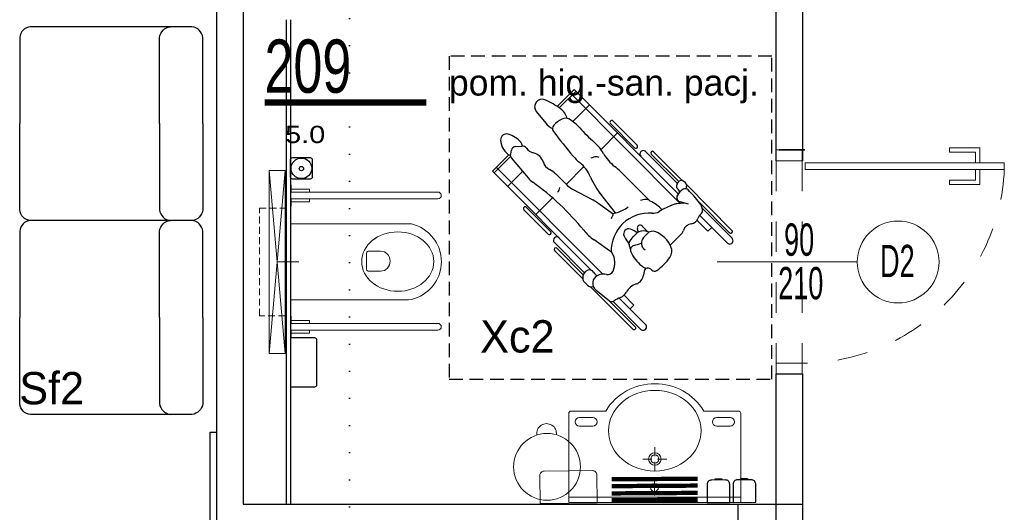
# Model space of a CAD drawing. Header units: millimetres. Extents: x 14495 to 271441, y -21035 to 2232.
# Tile 178 of 227: x 87101 to 87558, y -3248 to -3019. Entities that reach past the tile are written whole.
import ezdxf
from ezdxf.enums import TextEntityAlignment as Align

# ---------------------------------------------------------------- set-up
doc = ezdxf.new("R2010")
doc.units = ezdxf.units.MM
for name, pattern in [('$0$DASHED', [0.75, 0.5, -0.25]), ('DASHED', [28.222222, 14.111111, -14.111111]), ('DASHED2', [9.525, 6.35, -3.175]), ('DOT', [0.25, 0, -0.25])]:
    doc.linetypes.add(name, pattern=pattern)
for name, color, linetype in [('-- TECH  SYMBOLE', 1, 'Continuous'), ('-- TECH NIEPEŁNOSPRAWNI', 8, 'Continuous'), ('-- TECH SPRZĘT NIEPEŁN', 1, 'Continuous'), ('-- TECH SYMBOLE NOWE', 1, 'Continuous'), ('-TECH SANITARNA', 1, 'Continuous'), ('_A_widok', 1, 'Continuous'), ('A-POW-NR', 1, 'Continuous'), ('A_L_WIDOK', 1, 'Continuous'), ('A_PROJEKTOWANE', 3, 'Continuous'), ('A_SC_DZIAlOWE', 4, 'Continuous'), ('Sc-płyta cemwłókn-stelaz-wzmocnienie', 14, 'Continuous'), ('TECH Wyp.drobne', 1, 'Continuous')]:
    doc.layers.add(name, color=color, linetype=linetype)
for name, color, linetype, lineweight in [('03', 2, 'Continuous', 13), ('A-GENM', 2, 'Continuous', 9), ('A_ARMATURA', 2, 'Continuous', 5), ('A_SANITARNE', 131, 'Continuous', 15), ('A_Stolarka_drzwi', 1, 'Continuous', 9), ('M_drzwi', 1, 'Continuous', 5), ('P-SANR-FIXT', 2, 'Continuous', 9), ('TECH Wyp-meble nowe', 1, 'Continuous', 30), ('TECH Wyp-sanitar', 8, 'Continuous', 30), ('Technologia sanitarne', 1, 'Continuous', 30)]:
    doc.layers.add(name, color=color, linetype=linetype, lineweight=lineweight)
doc.layers.add('A-POW', color=2, linetype='Continuous', plot=False)
doc.styles.add('arial-tab', font='arial.ttf')
doc.styles.add('ARIAL1_2', font='arial.ttf', dxfattribs={"width": 1.2})
doc.styles.add('arialce', font='ARIALN.TTF')
doc.styles.add('cent', font='swissel.ttf')
doc.styles.add('cg', font='GOTHIC.TTF')
doc.styles.add('ROMANS', font='romans', dxfattribs={"width": 0.6})
doc.styles.add('switz721ltexbt', font='swissel.ttf')

# ---------------------------------------------------------------- blocks, each defined once
blk = doc.blocks.new('DRZWI Z OSCIEZNICA NIEOKALAJACA 90')
at = {"linetype": 'DASHED'}
for p, q in [((-12, 5), (-12, 99)), ((0, 5), (0, 99))]:
    blk.add_line(p, q, dxfattribs=at)
at = {"ltscale": 0.05}
blk.add_line((-39.5, 52), (25.59, 52), dxfattribs=at)
for points in [[(-12, 99), (-12, 104), (0, 104), (0, 99)], [(-12, 0), (-12, 5), (0, 5), (0, 0)], [(93.91, 9.01), (1.43, 9.01), (1.43, 6.01), (93.91, 6.01)]]:
    blk.add_lwpolyline(points, close=True)
for points in [[(82.48, 9.01), (82.48, 16.01), (68.48, 16.01), (68.48, 14.01), (80.48, 14.01), (80.48, 9.01)], [(82.48, 6.01), (82.48, -0.99), (68.48, -0.99), (68.48, 1.01), (80.48, 1.01), (80.48, 6.01)]]:
    blk.add_lwpolyline(points)
at = {"linetype": 'DASHED'}
blk.add_arc((0, 5), 94, 2.4475, 90, dxfattribs=at)
blk = doc.blocks.new('SSCVCFDSS')
blk.add_line((0, 50.02), (0, 0))
blk.add_circle((0, -19), 19)
at = {"style": 'ROMANS', "text_generation_flag": 4, "width": 0.6}
blk.add_attdef('FD1-8', text='', height=13, rotation=270, dxfattribs=at).set_placement((6.15, 55.19), align=Align.RIGHT)
for tag, p in [('200', (8.16, 25.47)), ('90', (-8.71, 25.47))]:
    blk.add_attdef(tag, text='', height=13, rotation=270, dxfattribs=at).set_placement(p, align=Align.MIDDLE)
blk.add_attdef('AL6C', text='', height=13, dxfattribs=at).set_placement((-0.56, -18.64), align=Align.MIDDLE)
blk = doc.blocks.new('Sf2')
at = {"layer": 'TECH Wyp-meble nowe', "color": 2, "linetype": 'Continuous', "lineweight": -3}
for points in [[(4473.52, 1804.14), (4433.52, 1804.14, 0.370147), (4428.52, 1799.14)], [(4473.52, 1804.14), (4513.52, 1804.14, -0.370147), (4518.52, 1799.14)], [(4563.52, 1804.14), (4523.52, 1804.14, 0.370147), (4518.52, 1799.14)], [(4563.52, 1804.14), (4603.52, 1804.14, -0.370147), (4608.52, 1799.14)], [(4428.52, 1799.14), (4428.52, 1799.14), (4428.52, 1724.14), (4428.52, 1724.14, 0.385282), (4433.52, 1719.14), (4473.52, 1719.14)], [(4518.52, 1799.14), (4518.52, 1799.14), (4518.52, 1724.14), (4518.52, 1724.14, -0.385282), (4513.52, 1719.14), (4473.52, 1719.14)], [(4518.52, 1799.14), (4518.52, 1799.14), (4518.52, 1724.14), (4518.52, 1724.14, 0.385282), (4523.52, 1719.14), (4563.52, 1719.14)], [(4608.52, 1799.14), (4608.52, 1799.14), (4608.52, 1724.14), (4608.52, 1724.14, -0.385282), (4603.52, 1719.14), (4563.52, 1719.14)], [(4473.52, 1784.14), (4433.52, 1784.14, -0.370147), (4428.52, 1789.14)], [(4473.52, 1784.14), (4513.52, 1784.14, 0.370147), (4518.52, 1789.14)], [(4563.52, 1784.14), (4523.52, 1784.14, -0.370147), (4518.52, 1789.14)], [(4563.52, 1784.14), (4603.52, 1784.14, 0.370147), (4608.52, 1789.14)]]:
    blk.add_lwpolyline(points, format="xyb", dxfattribs=at)
blk = doc.blocks.new('POW')
at = {"const_width": 5}
blk.add_lwpolyline([(125.32, 0), (0, 0)], dxfattribs=at)
at = {"style": 'switz721ltexbt'}
blk.add_attdef('001', (-1.78, 12.35), '', height=41.18, dxfattribs=at)
blk = doc.blocks.new('umywalka vb npnsp')
at = {"layer": 'A_SANITARNE', "color": 1}
for p, q in [((364034, 420745), (364034, 420781.5)), ((364034, 420745), (363997.5, 420745)), ((364034, 420745), (364034, 420708.5)), ((364034, 420745), (364070.5, 420745)), ((364032.5, 420626), (364032.5, 420668.5)), ((364019.5, 420613), (363977, 420613)), ((364032.5, 420600), (364032.5, 420557.5)), ((364045.5, 420613), (364088, 420613))]:
    blk.add_line(p, q, dxfattribs=at)
at = {"layer": 'A_SANITARNE', "color": 2}
for p, q in [((363682.5, 420460), (363745, 420460)), ((364382.5, 420460), (364320, 420460)), ((363745, 420420), (363682.5, 420420)), ((364320, 420420), (364382.5, 420420))]:
    blk.add_line(p, q, dxfattribs=at)
blk.add_lwpolyline([(363632.5, 420814), (363632.5, 420400, 0.368325), (363644, 420390), (363804.5, 420390, 0.267589), (364032.5, 420264), (364032.5, 420264, 0.267589), (364260.5, 420390), (364421, 420390, 0.368325), (364432.5, 420400), (364432.5, 420814), (363632.5, 420814)], format="xyb", dxfattribs=at)
blk.add_lwpolyline([(363632.5, 420814), (364432.5, 420814), (364432.5, 420789.5), (363632.5, 420789.5)], close=True, dxfattribs=at)
at = {"layer": 'A_SANITARNE', "color": 1}
for centre, radius in [((364034, 420745), 18.5), ((364032.5, 420613), 29), ((364032.5, 420613), 19)]:
    blk.add_circle(centre, radius, dxfattribs=at)
at = {"layer": 'A_SANITARNE', "color": 2}
for centre, start, end in [((363682.5, 420440), 90, 270), ((363745, 420440), 270, 90), ((364320, 420440), 90, 270), ((364382.5, 420440), 270, 90)]:
    blk.add_arc(centre, 20, start, end, dxfattribs=at)
blk.add_ellipse((364032.5, 420481.5), major_axis=(-215, 0), ratio=0.872093, dxfattribs=at)
blk = doc.blocks.new('umywalka niep')
at = {"layer": 'A_SANITARNE', "color": 2}
blk.add_rational_spline([(381657.8, 413758.7), (381657.8, 413759.6), (381658.4, 413760.2), (381659.3, 413760.2)], [1, 0.804737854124, 0.804737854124, 1], degree=3, dxfattribs=at)
blk.add_blockref('umywalka vb npnsp', (18028.8, -7053.8), dxfattribs=at)
blk = doc.blocks.new('Ti2')
at = {"layer": 'TECH Wyp-meble nowe', "linetype": 'Continuous'}
blk.add_lwpolyline([(4039.59, 1989.53), (4219.09, 1989.53), (4219.09, 1986.53), (4039.59, 1986.53), (4039.59, 1989.53)], dxfattribs=at)
blk = doc.blocks.new('niepełnosprawny')
at = {"layer": '-- TECH SPRZĘT NIEPEŁN', "color": 8, "linetype": 'DASHED2'}
blk.add_lwpolyline([(0, 0), (150, 0), (150, 150), (0, 150)], close=True, dxfattribs=at)
at = {"color": 252}
for p, q in [((50.55, 83.75), (96.73, 129.8)), ((103.44, 121.4), (95.9, 128.97)), ((104.29, 122.22), (96.73, 129.8)), ((48.81, 78.49), (98.5, 128.03)), ((96.56, 115.8), (89.65, 122.74)), ((102.89, 121.08), (93.5, 113.25)), ((106.38, 121.06), (104.56, 121.48)), ((108.08, 119.1), (108.33, 116.21)), ((67.44, 104.01), (78.65, 115.18)), ((68.64, 102.8), (79.85, 113.97)), ((76.53, 109.66), (84.24, 101.92)), ((124.41, 109.47), (118.88, 105.04)), ((46.67, 87.92), (59.79, 101)), ((49.48, 87.1), (63.48, 101.06)), ((48.59, 87.63), (60.89, 99.89)), ((95.34, 100.38), (90.54, 95.64)), ((125.99, 98.78), (133.76, 90.99)), ((126.68, 99.76), (134.59, 91.82)), ((81.65, 42.57), (132.83, 93.59)), ((88.32, 92.66), (83.28, 83.24)), ((86.14, 43.52), (134.59, 91.82)), ((90.52, 95.62), (98.8, 87.32)), ((119.74, 92.55), (127.51, 84.76)), ((45.28, 87.25), (43.68, 85.63)), ((23.27, 64.59), (42.97, 84.23)), ((48.38, 81.59), (49.73, 82.94)), ((58.81, 74.31), (64.73, 82.64)), ((41.51, 81.82), (36.44, 75.54)), ((76.71, 73.72), (81.8, 80.85)), ((77.24, 72.74), (86.69, 80.08)), ((106.69, 79.4), (114.39, 71.68)), ((23.2, 60.9), (36.17, 73.83)), ((24.38, 63.49), (36.36, 75.44)), ((107.51, 63.82), (118.72, 74.99)), ((108.71, 62.61), (119.92, 73.79)), ((25.41, 58.69), (37.73, 70.97)), ((34.45, 64.17), (39.01, 68.72)), ((82.76, 56.53), (96.49, 70.37)), ((34.45, 64.17), (32.68, 65.94)), ((60.48, 65.72), (62.59, 66.34)), ((66.1, 64.6), (64.24, 66.03)), ((66.22, 64.49), (67.8, 62.74)), ((67.59, 58), (65.78, 59.63)), ((68.33, 62.01), (69.79, 62.52)), ((68.57, 57.8), (71.18, 60.21)), ((68.36, 57.02), (68.78, 58.58)), ((91.02, 43.97), (105.75, 58.66)), ((91.79, 43.32), (104.58, 56.07)), ((92.39, 41.72), (105.68, 54.97)), ((62.36, 47.32), (66.88, 42.58)), ((81.37, 38.77), (82.34, 42.64)), ((81.85, 40.7), (81.48, 44.24)), ((81.79, 41.32), (81.96, 41.14)), ((92.27, 41.46), (91.49, 40.32)), ((69.17, 18.56), (90.42, 39.75)), ((90.63, 39.78), (89.62, 39.63)), ((63.27, 20.71), (76.18, 33.59)), ((65.48, 18.5), (79.33, 32.31)), ((68.06, 19.67), (82.57, 34.13)), ((68.78, 29.74), (73.88, 34.82)), ((68.78, 29.74), (70.54, 27.97))]:
    blk.add_line(p, q, dxfattribs=at)
for centre, radius, start, end in [((111.33, 117.6), 8.42, 92.0801, 152.3176), ((111.13, 123.23), 2.79, 344.0873, 92.0801), ((104.13, 119.6), 1.93, 77.0103, 129.8071), ((105.88, 118.9), 2.21, 4.9834, 77.0103), ((102.55, 125.67), 11.71, 309.8076, 344.0873), ((79.25, 114.58), 0.85, 314.9142, 134.9142), ((105.9, 115.99), 2.44, 304.7918, 4.9834), ((107.45, 119.78), 4.04, 282.636, 309.8076), ((-7.73, 182.16), 122.05, 309.0761, 324.4036), ((100.85, 104.43), 11.48, 129.8071, 144.4036), ((99.03, 112.19), 6.25, 286.0249, 346.9989), ((110.36, 109.57), 5.38, 124.7918, 166.9989), ((126.57, 106.78), 3.45, 336.8833, 128.6769), ((102.23, 101.07), 5.32, 106.0249, 155.0414), ((97.6, 119.15), 34.95, 323.1752, 336.8833), ((60.34, 100.44), 0.781, 314.9142, 134.9142), ((64.58, 99.95), 1.56, 314.9142, 134.9142), ((68.04, 103.4), 0.85, 134.9142, 314.9142), ((88.21, 107.59), 10.14, 314.6602, 335.0414), ((249.89, -78.93), 225.21, 126.7532, 130.4972), ((116.44, 99.76), 2.19, 46.2022, 126.7532), ((124.41, 98.13), 8.85, 128.6769, 154.4635), ((107.46, 90.39), 15.16, 28.3964, 46.2022), ((89.04, 101.08), 2.52, 214.2913, 270.2275), ((117.64, 95.9), 3.59, 329.7496, 28.3964), ((118.44, 103.54), 8.91, 287.5671, 323.1752), ((99.28, 86.8), 12.43, 134.6602, 151.8587), ((118.76, 74.62), 23.29, 130.4972, 140.9702), ((103.91, 103.91), 19.48, 311.2166, 329.7496), ((46.91, 85.64), 2.29, 95.9124, 135.2876), ((47.07, 84.08), 3.86, 21.6213, 95.9124), ((84.46, 68.62), 24.2, 129.0761, 144.5991), ((87.4, 100.04), 17.08, 292.3021, 320.9702), ((160.39, 39.43), 66.23, 131.2166, 139.4117), ((44.6, 79.33), 3.97, 23.0576, 141.0879), ((45.49, 83.83), 2.56, 135.2876, 199.0105), ((51.53, 79.78), 3.63, 119.3232, 158.5971), ((48.74, 84.75), 2.06, 299.3232, 21.6213), ((64.04, 93.53), 21.81, 324.4898, 331.8587), ((105.55, 55.79), 30.75, 112.3021, 130.5822), ((98.17, 81.67), 5.1, 343.6072, 29.25), ((95.54, 94.99), 19.16, 299.084, 319.4117), ((41.65, 78.08), 7.18, 349.4627, 23.0576), ((114.36, 61.15), 19.56, 119.084, 142.3635), ((37.8, 74.45), 1.75, 141.0879, 213.4671), ((21.26, 63.51), 18.09, 22.0627, 33.4671), ((51.38, 76.27), 2.72, 169.4627, 244.8586), ((54.05, 81.97), 9.02, 244.8586, 301.8594), ((59.57, 57.07), 17.61, 355.5754, 91.6), ((82.24, 90.41), 17.58, 244.2845, 252.7304), ((94.58, 77.41), 17.97, 192.1882, 216.1337), ((119.32, 74.39), 0.85, 314.9142, 134.9142), ((42.99, 72.32), 5.36, 202.0627, 241.4836), ((70.78, 58.8), 10.8, 113.3822, 135.1523), ((67.46, 66.49), 2.42, 342.2091, 113.3822), ((75.87, 90.84), 29.05, 315.2262, 322.3635), ((23.83, 64.04), 0.781, 134.9142, 314.9142), ((36.54, 60.45), 8.14, 18.4308, 61.4836), ((66.49, 49.45), 17.71, 114.5005, 141.3241), ((60.04, 63.6), 2.17, 14.0842, 114.5005), ((97.1, 72.89), 36.04, 194.0842, 199.799), ((63.11, 64.55), 1.86, 52.4373, 106.2854), ((65.53, 63.87), 0.929, 42.02, 52.4373), ((61.22, 68.49), 8.97, 318.6218, 342.2091), ((24.3, 59.8), 1.56, 134.9142, 314.9142), ((48.96, 64.59), 4.95, 198.4308, 262.4364), ((46.78, 48.12), 11.66, 64.6399, 82.4364), ((56.18, 57.7), 4.51, 141.3241, 176.2431), ((63.24, 57.1), 3.58, 44.9142, 150.3518), ((64.49, 59.76), 4.45, 344.6393, 42.02), ((70.25, 61.22), 1.38, 312.7414, 109.1452), ((78.06, 58.83), 5.46, 340.0191, 23.7416), ((104.65, 59.76), 1.56, 314.9142, 134.9142), ((108.11, 63.22), 0.85, 134.9142, 314.9142), ((52.03, 54.54), 1.84, 135.8677, 215.1309), ((48.23, 58.22), 3.45, 315.8677, 356.2431), ((65.2, 55.34), 3.58, 337.2881, 47.9487), ((82.68, 55.29), 5.58, 175.5754, 210.5582), ((62.59, 66.81), 22.64, 315.484, 332.9886), ((105.13, 55.52), 0.781, 314.9142, 134.9142), ((70.93, 67.84), 24.94, 215.1309, 234.9585), ((56.31, 59.06), 13.21, 293.0477, 337.2881), ((39.97, 30.07), 44.02, 20.7313, 30.5582), ((59.51, 51.55), 5.05, 234.9585, 293.0477), ((70.93, 46.43), 5.58, 223.6333, 251.3772), ((75.82, 43.64), 5.69, 6.0149, 20.7313), ((84.4, 42.12), 2.13, 59.267, 165.9433), ((81.38, 37.04), 8.04, 31.2032, 59.267), ((86.67, 45.33), 2.41, 274.4036, 322.7407), ((86.68, 40.25), 1.84, 314.2095, 31.2032), ((89.64, 43.07), 1.32, 82.6942, 142.7407), ((89.4, 41.25), 3.15, 19.3206, 82.6942), ((91.5, 41.99), 0.934, 325.6132, 19.3206), ((67.69, 36.81), 4.56, 8.0457, 71.3772), ((75.93, 37.98), 3.76, 188.0457, 250.1291), ((31.71, 96.75), 80.67, 308.4599, 314.2095), ((89.46, 40.71), 1.1, 211.3327, 278.7192), ((90.44, 41.04), 1.28, 278.7192, 325.6132), ((72.79, 29.3), 5.46, 41.141, 70.1291), ((78.49, 34.28), 2.1, 221.141, 280.3265), ((77.64, 38.93), 6.83, 280.3265, 308.4599), ((64.37, 19.61), 1.56, 134.9142, 314.9142), ((68.61, 19.12), 0.781, 134.9142, 314.9142)]:
    blk.add_arc(centre, radius, start, end, dxfattribs=at)
blk = doc.blocks.new('D_wc_holder_ds - BG0900CS-706874-PW_K0')
at = {"layer": 'A-GENM', "color": 1}
for p, q in [((-392.11, 501.61), (-392.11, 493.11)), ((-390.76, 501.61), (-392.11, 501.61)), ((-386.21, 501.61), (-387.56, 501.61)), ((-386.21, 493.11), (-386.21, 501.61))]:
    blk.add_line(p, q, dxfattribs=at)
at = {"layer": 'P-SANR-FIXT', "color": 1}
for p, q in [((-390.76, 561.21), (-390.76, 493.11)), ((-387.56, 493.11), (-387.56, 561.21)), ((-390.76, 493.11), (-394.16, 493.11)), ((-394.16, 493.11), (-394.16, 492.81)), ((-384.16, 493.11), (-387.56, 493.11)), ((-384.16, 492.81), (-384.16, 493.11))]:
    blk.add_line(p, q, dxfattribs=at)
blk.add_arc((-389.16, 561.21), 1.6, 0, 180, dxfattribs=at)
blk = doc.blocks.new('wc inw')
at = {"color": 2, "lineweight": 0}
for p, q in [((-17.77, 0), (17.51, 0)), ((-4.44, -36.51), (-4.44, -41.77)), ((-3.5, -35.21), (4, -35.21)), ((4.94, -36.51), (4.94, -41.77)), ((-17.77, -54.69), (-17.51, -56.08)), ((-17.51, -56.08), (-17.12, -57.53)), ((-17.12, -57.53), (-16.6, -58.93)), ((-16.6, -58.93), (-15.97, -60.29)), ((16.6, -58.93), (15.97, -60.29)), ((17.12, -57.53), (16.6, -58.93)), ((17.51, -56.08), (17.12, -57.53)), ((-15.97, -60.29), (-15.22, -61.59)), ((-15.22, -61.59), (-14.37, -62.83)), ((-14.37, -62.83), (-13.41, -63.99)), ((-13.41, -63.99), (-11.77, -65.6)), ((13.41, -63.99), (11.77, -65.6)), ((14.37, -62.83), (13.41, -63.99)), ((15.22, -61.59), (14.37, -62.83)), ((15.97, -60.29), (15.22, -61.59)), ((-11.77, -65.6), (-10, -66.94)), ((-10, -66.94), (-8.71, -67.72)), ((-8.71, -67.72), (-6.54, -68.77)), ((8.71, -67.72), (6.54, -68.77)), ((10, -66.94), (8.71, -67.72)), ((11.77, -65.6), (10, -66.94)), ((-6.54, -68.77), (-5.07, -69.25)), ((-5.07, -69.25), (-3.02, -69.72)), ((-3.02, -69.72), (-1.52, -69.92)), ((-1.52, -69.92), (0, -70)), ((1.52, -69.92), (0, -70)), ((3.02, -69.72), (1.52, -69.92)), ((5.07, -69.25), (3.02, -69.72)), ((6.54, -68.77), (5.07, -69.25))]:
    blk.add_line(p, q, dxfattribs=at)
at = {"color": 2, "lineweight": 9}
for p, q in [((-17.77, -54.69), (-17.77, 0)), ((17.51, -56.08), (17.51, 0))]:
    blk.add_line(p, q, dxfattribs=at)
at = {"color": 8, "linetype": 'DASHED2', "lineweight": 9, "ltscale": 0.5}
blk.add_lwpolyline([(24.87, 14.5), (24.87, 2.5), (-25.13, 2.5), (-25.13, 14.5)], close=True, dxfattribs=at)
at = {"color": 2, "lineweight": 0}
for centre, radius, start, end in [((-3.24, -36.39), 1.2, 102.2339, 185.8899), ((3.75, -36.39), 1.2, 354.1101, 77.7661), ((0.25, -41.54), 4.7, 182.8022, 357.1978)]:
    blk.add_arc(centre, radius, start, end, dxfattribs=at)
blk.add_ellipse((0.05, -49.75), major_axis=(0, -16.75), ratio=0.823529, dxfattribs=at)
at = {"layer": 'Sc-płyta cemwłókn-stelaz-wzmocnienie', "lineweight": 9}
blk.add_line((-0.13, 6.25), (-0.13, -3.75), dxfattribs=at)
at = {"layer": 'Sc-płyta cemwłókn-stelaz-wzmocnienie', "color": 8, "lineweight": 9}
blk.add_lwpolyline([(-42.63, 2.5), (42.37, 2.5), (42.37, 10), (-42.63, 2.5), (-42.63, 10), (42.37, 2.5), (42.37, 10), (-42.63, 10)], dxfattribs=at)

msp = doc.modelspace()

# ---------------------------------------------------------------- linework, layer by layer
at = {"layer": '-TECH SANITARNA', "color": 1, "const_width": 2}
msp.add_lwpolyline([(87376.04, -3232.68), (87416.03, -3232.43)], dxfattribs=at)
at = {"layer": '-TECH SANITARNA', "color": 1, "linetype": '$0$DASHED', "ltscale": 5, "const_width": 2}
for points in [[(87376.06, -3235.86), (87416.05, -3235.61)], [(87376.08, -3239.23), (87416.08, -3238.99)], [(87376.1, -3242.42), (87416.09, -3242.17)]]:
    msp.add_lwpolyline(points, dxfattribs=at)
at = {"layer": '03', "color": 1}
msp.add_lwpolyline([(87367.21, -3228.65), (87344.71, -3228.87, 0.414214), (87342.73, -3230.89), (87342.86, -3243.88), (87369.36, -3243.63), (87369.23, -3230.63, 0.414214)], format="xyb", close=True, dxfattribs=at)
msp.add_circle((87346.04, -3226.9), 15.5, dxfattribs=at)
msp.add_circle((87346.04, -3226.9), 15.5, dxfattribs=at)
msp.add_arc((87345.86, -3211.4), 4.56, 352.2014, 189.1078, dxfattribs=at)
msp.add_arc((87345.86, -3211.4), 4.56, 352.2014, 189.1078, dxfattribs=at)
at = {"layer": '_A_widok'}
for p, q in [((87224.95, -3019.26), (87224.95, -3244.26)), ((87226.95, -3019.26), (87226.95, -3244.26))]:
    msp.add_line(p, q, dxfattribs=at)
at = {"layer": 'A_L_WIDOK', "linetype": 'DOT', "ltscale": 50}
msp.add_line((87254.27, -1468.88), (87254.27, -3946.45), dxfattribs=at)
at = {"layer": 'A_PROJEKTOWANE'}
msp.add_line((87465.84, -3079.76), (87453.84, -3079.76), dxfattribs=at)
msp.add_lwpolyline([(87434.79, -3244.26), (87464.79, -3244.26), (87464.79, -3274.26), (87434.79, -3274.26), (87434.79, -3244.26)], dxfattribs=at)
at = {"layer": 'A_SC_DZIAlOWE'}
for p, q in [((87204.96, -2746.76), (87204.96, -3244.26)), ((87192.46, -2786.26), (87192.46, -3449.11)), ((87452.29, -2915.2), (87452.29, -3084.76)), ((87464.73, -2915.2), (87464.73, -3084.76)), ((87465.84, -3079.76), (87453.84, -3079.76)), ((87453.84, -3079.76), (87465.84, -3079.76)), ((87452.29, -3183.76), (87452.29, -3262.11)), ((87452.79, -3183.76), (87464.79, -3183.76)), ((87464.79, -3183.76), (87464.79, -3262.11)), ((87204.96, -3244.26), (87452.29, -3244.26))]:
    msp.add_line(p, q, dxfattribs=at)
at = {"layer": 'TECH Wyp.drobne', "color": 1}
for points in [[(87236.95, -3084.29), (87236.95, -3092.29, -0.414214), (87235.95, -3093.29), (87227.95, -3093.29, -0.414214), (87226.95, -3092.29), (87226.95, -3084.29, -0.414214), (87227.95, -3083.29), (87235.95, -3083.29, -0.414214)], [(87236.95, -3084.29), (87236.95, -3092.29, -0.414214), (87235.95, -3093.29), (87227.95, -3093.29, -0.414214), (87226.95, -3092.29), (87226.95, -3084.29, -0.414214), (87227.95, -3083.29), (87235.95, -3083.29, -0.414214)], [(87238.99, -3167.87), (87238.99, -3188.87, -0.414214), (87237.99, -3189.87), (87226.99, -3189.87), (87226.99, -3166.87), (87237.99, -3166.87, -0.414214)], [(87238.99, -3167.87), (87238.99, -3188.87, -0.414214), (87237.99, -3189.87), (87226.99, -3189.87), (87226.99, -3166.87), (87237.99, -3166.87, -0.414214)], [(87428.88, -3232.98), (87422.38, -3233.03, 0.414214), (87420.4, -3235.04), (87420.46, -3243.54), (87430.96, -3243.46), (87430.9, -3234.96, 0.414214)], [(87428.88, -3232.98), (87422.38, -3233.03, 0.414214), (87420.4, -3235.04), (87420.46, -3243.54), (87430.96, -3243.46), (87430.9, -3234.96, 0.414214)], [(87440.94, -3232.88), (87434.44, -3232.93, 0.414214), (87432.46, -3234.95), (87432.53, -3243.45), (87443.03, -3243.36), (87442.96, -3234.86, 0.414214)], [(87440.94, -3232.88), (87434.44, -3232.93, 0.414214), (87432.46, -3234.95), (87432.53, -3243.45), (87443.03, -3243.36), (87442.96, -3234.86, 0.414214)]]:
    msp.add_lwpolyline(points, format="xyb", close=True, dxfattribs=at)
for points in [[(87427.18, -3232.99), (87424.08, -3233.01), (87424.08, -3232.46), (87427.18, -3232.44)], [(87427.18, -3232.99), (87424.08, -3233.01), (87424.08, -3232.46), (87427.18, -3232.44)], [(87439.24, -3232.89), (87436.14, -3232.92), (87436.14, -3232.37), (87439.24, -3232.34)], [(87439.24, -3232.89), (87436.14, -3232.92), (87436.14, -3232.37), (87439.24, -3232.34)]]:
    msp.add_lwpolyline(points, close=True, dxfattribs=at)
for centre, radius in [((87231.95, -3088.29), 4.78), ((87231.95, -3088.29), 4.78), ((87231.95, -3088.37), 1)]:
    msp.add_circle(centre, radius, dxfattribs=at)

# ---------------------------------------------------------------- block references
at = {"layer": '-- TECH NIEPEŁNOSPRAWNI', "rotation": 90.00393014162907}
msp.add_blockref('niepełnosprawny', (87450.53, -3186.24), dxfattribs=at)
msp.add_blockref('niepełnosprawny', (87450.53, -3186.24), dxfattribs=at)
at = {"layer": 'A-POW-NR'}
ref = msp.add_blockref('POW', (87214.81, -3057.69), dxfattribs=dict(at, xscale=0.6, yscale=0.6, zscale=0.6))
ref.add_attrib('88,88', '5.0', dxfattribs={"layer": 'A-POW', "height": 8, "style": 'ARIAL1_2', "width": 1.2}).set_placement((87243.03, -3076.54), align=Align.RIGHT)
ref.add_attrib('POKOJ', 'pom. hig.-san. pacj.', (87300.48, -3054.48), dxfattribs={"layer": 'A-POW', "height": 12, "style": 'arialce', "width": 1.2})
ref.add_attrib('001', '209', (87214.81, -3053.17), dxfattribs={"layer": '0', "height": 24.71, "style": 'switz721ltexbt', "width": 0.7})
at = {"layer": 'A_ARMATURA', "ltscale": 0.05, "xscale": 0.1, "yscale": 0.1, "zscale": 0.1, "rotation": 180}
msp.add_blockref('umywalka niep', (125602.23, 38132.63), dxfattribs=at)
at = {"layer": 'A_Stolarka_drzwi', "xscale": -1, "rotation": 180}
msp.add_blockref('DRZWI Z OSCIEZNICA NIEOKALAJACA 90', (87464.54, -3079.76), dxfattribs=at)
at = {"layer": 'M_drzwi'}
ref = msp.add_blockref('SSCVCFDSS', (87490.13, -3131.76), dxfattribs=dict(at, xscale=-1, rotation=89.99999999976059))
ref.add_attrib('90', '90', dxfattribs={"layer": '0', "height": 15, "style": 'cent', "width": 0.6}).set_placement((87463.15, -3121.37), align=Align.MIDDLE)
ref.add_attrib('200', '210', dxfattribs={"layer": '0', "height": 15, "style": 'cent', "width": 0.6}).set_placement((87463.9, -3141.59), align=Align.MIDDLE)
ref.add_attrib('AL6C', 'D2', dxfattribs={"layer": '0', "height": 15, "style": 'arial-tab', "width": 0.6}).set_placement((87508.77, -3131.2), align=Align.MIDDLE)
at = {"layer": 'TECH Wyp-meble nowe', "linetype": 'Continuous', "xscale": -1, "rotation": 270}
msp.add_blockref('Sf2', (85381.96, -7631.05), dxfattribs=at)
at = {"layer": 'TECH Wyp-sanitar', "linetype": 'Continuous', "rotation": 270}
msp.add_blockref('Ti2', (85203, 828.85), dxfattribs=at)
at = {"layer": 'TECH Wyp.drobne', "color": 1, "xscale": -1, "rotation": 269.9965001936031}
for p in [(86734.16, -2711.68), (86734.16, -2711.68), (86734.16, -2711.68), (86734.15, -2772.68), (86734.15, -2772.68), (86734.15, -2772.68)]:
    msp.add_blockref('D_wc_holder_ds - BG0900CS-706874-PW_K0', p, dxfattribs=at)
at = {"layer": 'Technologia sanitarne'}
for rotation in [89.99254673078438, 89.99254673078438, 89.99254673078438, 89.99604662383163, 89.99604662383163]:
    msp.add_blockref('wc inw', (87226.95, -3131.63), dxfattribs=dict(at, rotation=rotation))

# ---------------------------------------------------------------- texts
at = {"layer": '-- TECH  SYMBOLE', "color": 1, "style": 'cg'}
msp.add_text('Xc2', height=15, dxfattribs=at).set_placement((87314.98, -3173.81))
at = {"layer": '-- TECH SYMBOLE NOWE', "color": 1, "style": 'cg'}
msp.add_text('Sf2', height=15, dxfattribs=at).set_placement((87100.91, -3197.87))

doc.saveas('drawing.dxf')
